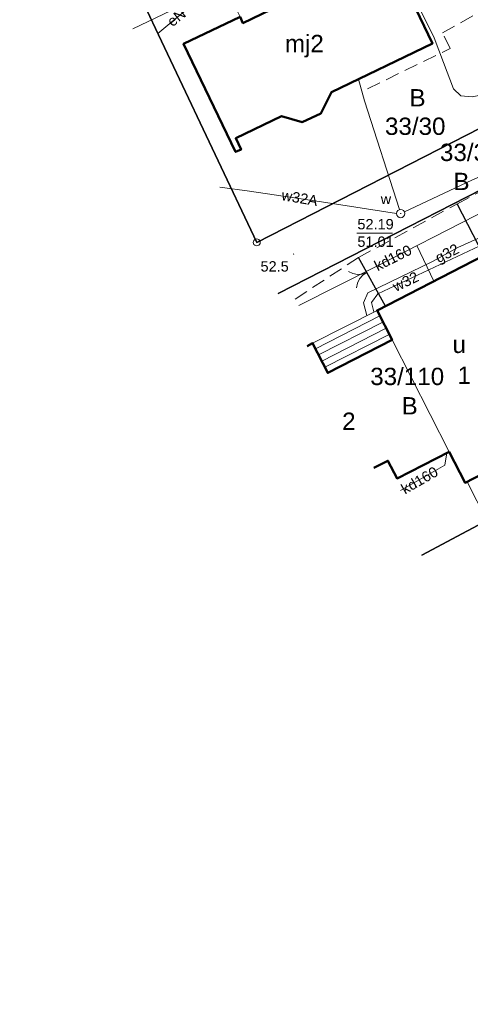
# Model space of a CAD drawing. Header units: metres. Extents: x 0 to 5465380, y 0 to 5925815.
# Tile 1 of 141: x 5463677 to 5463709, y 5925415 to 5925486. Entities that reach past the tile are written whole.
import ezdxf
from ezdxf.enums import TextEntityAlignment as Align

# ---------------------------------------------------------------- set-up
doc = ezdxf.new("R2010")
doc.units = ezdxf.units.M
doc.linetypes.add('PRZER1-1', pattern=[2, 1, -1])
doc.linetypes.add('PRZER2-1', pattern=[3, 2, -1])
doc.layers.add('$DR - wymiary', color=7, linetype='Continuous')
doc.layers.add('$DR - zał. mapa', color=250, linetype='Continuous', lineweight=0)
for name, color, linetype, lineweight, true_color in [('CC_Chodnik', 7, 'PRZER2-1', 18, 0x0a0909), ('CC_Energetyka', 1, 'Continuous', 18, 0xff0000), ('CC_Gaz', 7, 'Continuous', 18, 0xbfbf00), ('CC_Inne', 7, 'Continuous', 18, 0x0a0909), ('CC_Kanalizacja', 7, 'Continuous', 18, 0x803300), ('CC_Krawężnik', 7, 'Continuous', 25, 0x0a0909), ('CC_Punkt wysokościowy', 7, 'Continuous', 18, 0x0a0909), ('CC_Woda', 5, 'Continuous', 18, 0x0000ff), ('EGBB01', 7, 'Continuous', 50, 0x0a0909), ('EGBB01_O', 7, 'Continuous', 50, 0x0a0909), ('EGBC03', 7, 'Continuous', 18, 0x0a0909), ('EGBC03_O', 7, 'Continuous', 18, 0x0a0909), ('EGBD03', 7, 'Continuous', 18, 0x008000), ('EGBD03_O', 7, 'Continuous', 18, 0x008000), ('EGBP04', 7, 'Continuous', 18, 0x008000), ('EGBS10', 7, 'Continuous', 18, 0x0a0909), ('EGBU01', 7, 'PRZER1-1', 18, 0x008000), ('EGBU01_O', 7, 'PRZER1-1', 18, 0x008000)]:
    doc.layers.add(name, color=color, linetype=linetype, lineweight=lineweight, true_color=true_color)
doc.styles.add('Arial', font='arial.ttf')
doc.styles.add('ARIAL 2', font='ARIALN.TTF')
doc.styles.add('GEO-INFO', font='arial.ttf')
doc.dimstyles.new('LINIOWY', dxfattribs={"dimtxt": 0.7, "dimasz": 0.3, "dimexe": 0.3, "dimexo": 0, "dimgap": 0.2, "dimtad": 1, "dimzin": 9, "dimdsep": 46, "dimtxsty": 'ARIAL 2', "dimblk": 'OBLIQUE', "dimcen": 0, "dimdle": 0.2, "dimclrd": 7, "dimclre": 7, "dimclrt": 1, "dimadec": 0, "dimazin": 0, "dimtfac": 1, "dimtofl": 0, "dimtmove": 1, "dimatfit": 3, "dimldrblk": 'OBLIQUE', "dimfxl": 0.3, "dimfxlon": 1, "dimtolj": 1, "dimtzin": 1, "dimarcsym": 0})

# ---------------------------------------------------------------- blocks, each defined once
blk = doc.blocks.new('EPPGS')
at = {"color": 0}
blk.add_lwpolyline([(0, 0.5), (0.154508, 0.475528), (0.293893, 0.404508), (0.404508, 0.293893), (0.475528, 0.154508), (0.5, 0), (0.475528, -0.154508), (0.404508, -0.293893), (0.293893, -0.404508), (0.154508, -0.475528), (0, -0.5), (-0.154508, -0.475528), (-0.293893, -0.404508), (-0.404508, -0.293893), (-0.475528, -0.154508), (-0.5, 0), (-0.475528, 0.154508), (-0.404508, 0.293893), (-0.293893, 0.404508), (-0.154508, 0.475528)], close=True, dxfattribs=at)
blk = doc.blocks.new('Bramka')
at = {"color": 18, "true_color": 0x0a0909}
for p, q in [((-0.688, 1.143), (-0.408, 0.936)), ((-0.408, 0.936), (-0.191, 0.664)), ((0.167, 0.67), (0.373, 0.95)), ((0.373, 0.95), (0.646, 1.167)), ((-0.191, 0.664), (-0.052, 0.344)), ((-0.052, 0.344), (0, 0)), ((0, 0), (0.039, 0.346)), ((0.039, 0.346), (0.167, 0.67))]:
    blk.add_line(p, q, dxfattribs=at)
blk = doc.blocks.new('GK.6640.1913.2022 szara')
at = {"layer": 'CC_Punkt wysokościowy'}
blk.add_hatch(color=252, dxfattribs=at).paths.add_polyline_path([(5463696.35, 5925469.51, 1), (5463696.26, 5925469.51, 1)])
at = {"layer": 'CC_Woda'}
blk.add_hatch(color=252, dxfattribs=at).paths.add_polyline_path([(5463703.994, 5925472.438), (5463703.995, 5925472.427), (5463704, 5925472.416), (5463704.007, 5925472.407), (5463704.016, 5925472.399), (5463704.027, 5925472.395), (5463704.039, 5925472.393), (5463704.05, 5925472.395), (5463704.061, 5925472.399), (5463704.07, 5925472.407), (5463704.078, 5925472.416), (5463704.082, 5925472.427), (5463704.084, 5925472.438), (5463704.082, 5925472.45), (5463704.078, 5925472.461), (5463704.07, 5925472.47), (5463704.061, 5925472.477), (5463704.05, 5925472.482), (5463704.039, 5925472.483), (5463704.027, 5925472.482), (5463704.016, 5925472.477), (5463704.007, 5925472.47), (5463704, 5925472.461), (5463703.995, 5925472.45)])
at = {"layer": 'CC_Chodnik', "color": 252, "ltscale": 0.5}
for points in [[(5463701.644, 5925481.448), (5463707.62, 5925484.372), (5463707.06, 5925485.493), (5463711.303, 5925487.871)], [(5463696.413, 5925466.259), (5463700.991, 5925469.251), (5463708.098, 5925473.123), (5463715.16, 5925476.873)]]:
    blk.add_lwpolyline(points, dxfattribs=at)
at = {"layer": 'CC_Energetyka', "color": 252}
blk.add_lwpolyline([(5463712.667, 5925481.662), (5463712.246, 5925481.502), (5463709.212, 5925480.866), (5463708.378, 5925480.945), (5463707.856, 5925481.453), (5463707.131, 5925483.35), (5463706.446, 5925485.141), (5463702.964, 5925492.217), (5463702.362, 5925492.681), (5463701.685, 5925492.714), (5463697.328, 5925491.281), (5463694.323, 5925490.018), (5463690.506, 5925488.103), (5463689.189, 5925487.343), (5463688.382, 5925487.025), (5463686.502, 5925485.449)], dxfattribs=at)
at = {"layer": 'CC_Gaz', "color": 252}
for points in [[(5463696.332, 5925491.385), (5463684.686, 5925485.777)], [(5463701.582, 5925465.058), (5463701.341, 5925465.99), (5463701.658, 5925466.707), (5463706.329, 5925468.972), (5463708.156, 5925469.971), (5463710.79, 5925471.171), (5463711.429, 5925470.988), (5463714.546, 5925466.071), (5463718.493, 5925459.998), (5463719.542, 5925458.481), (5463720.116, 5925457.582), (5463720.82, 5925457.373), (5463722.732, 5925458.318)]]:
    blk.add_lwpolyline(points, dxfattribs=at)
at = {"layer": 'CC_Inne', "color": 252}
blk.add_lwpolyline([(5463708.849, 5925453.058), (5463710.252, 5925450.242)], dxfattribs=at)
at = {"layer": 'CC_Kanalizacja', "color": 252}
for points in [[(5463696.674, 5925465.784), (5463702.304, 5925468.641), (5463709.463, 5925472.284), (5463711.765, 5925473.46), (5463712.49, 5925472.23), (5463713.158, 5925472.645), (5463714.542, 5925470.666), (5463712.811, 5925469.702), (5463711.589, 5925471.682), (5463712.49, 5925472.23)], [(5463706.424, 5925467.54), (5463705.213, 5925470.121)], [(5463707.368, 5925455.132), (5463707.218, 5925454.259), (5463704.027, 5925452.426)]]:
    blk.add_lwpolyline(points, dxfattribs=at)
at = {"layer": 'CC_Krawężnik', "color": 252}
for points in [[(5463710.05, 5925469.4), (5463708.107, 5925473.128)], [(5463702.941, 5925465.753), (5463700.991, 5925469.251)]]:
    blk.add_lwpolyline(points, dxfattribs=at)
at = {"layer": 'CC_Woda', "color": 252}
for points in [[(5463723.523, 5925483.958), (5463723.699, 5925483.514), (5463718.2, 5925479.254), (5463715.865, 5925477.632), (5463712.986, 5925476.524), (5463709.166, 5925474.856), (5463704.317, 5925472.549)], [(5463703.959, 5925472.728), (5463701.437, 5925480.588), (5463700.993, 5925482.154)], [(5463690.971, 5925474.333), (5463693.108, 5925474.054), (5463698.625, 5925473.228), (5463703.739, 5925472.436)], [(5463719.367, 5925457.948), (5463718.857, 5925458.025), (5463714.491, 5925464.904), (5463711.011, 5925470.409), (5463710.572, 5925470.495), (5463702.396, 5925466.622), (5463701.92, 5925466.016), (5463702.11, 5925465.328)]]:
    blk.add_lwpolyline(points, dxfattribs=at)
at = {"layer": 'CC_Woda', "color": 252, "linetype": 'Continuous', "lineweight": 5, "flags": 128}
blk.add_lwpolyline([(5463700.867, 5925471.025), (5463703.442, 5925471.025)], dxfattribs=at)
at = {"layer": 'CC_Woda', "color": 252}
blk.add_circle((5463704.039, 5925472.438), 0.3, dxfattribs=at)
at = {"layer": 'EGBB01', "color": 252, "linetype": 'Continuous', "lineweight": 50}
blk.add_lwpolyline([(5463703, 5925491.7), (5463706.33, 5925484.72), (5463699.031, 5925481.211), (5463698.274, 5925479.668), (5463696.921, 5925479.04), (5463695.419, 5925479.468), (5463692.122, 5925477.874), (5463692.505, 5925477.054), (5463692.119, 5925476.893), (5463688.358, 5925484.711), (5463692.436, 5925486.657), (5463692.648, 5925486.203), (5463695.383, 5925487.511), (5463695.17, 5925487.965)], close=True, dxfattribs=at)
for points in [[(5463697.272, 5925462.861), (5463697.67, 5925463.06), (5463698.77, 5925460.92), (5463703.42, 5925463.31), (5463702.33, 5925465.44), (5463710.05, 5925469.4)], [(5463710.05, 5925469.4), (5463716.41, 5925456.98), (5463708.69, 5925452.98), (5463707.54, 5925455.22), (5463703.78, 5925453.3), (5463703.12, 5925454.57), (5463702.107, 5925454.057)]]:
    blk.add_lwpolyline(points, dxfattribs=at)
at = {"layer": 'EGBC03', "color": 252, "linetype": 'Continuous', "lineweight": 18}
blk.add_lwpolyline([(5463707.54, 5925455.22), (5463703.42, 5925463.31), (5463702.33, 5925465.44), (5463710.05, 5925469.4), (5463716.41, 5925456.98), (5463708.69, 5925452.98)], close=True, dxfattribs=at)
for points in [[(5463697.272, 5925462.861), (5463697.67, 5925463.06), (5463698.77, 5925460.92), (5463703.42, 5925463.31)], [(5463703.42, 5925463.31), (5463707.54, 5925455.22), (5463703.78, 5925453.3), (5463703.12, 5925454.57), (5463702.107, 5925454.057)]]:
    blk.add_lwpolyline(points, dxfattribs=at)
at = {"layer": 'EGBD03', "color": 52, "linetype": 'Continuous', "lineweight": 30}
blk.add_lwpolyline([(5463713.822, 5925480.688), (5463707.21, 5925499.542), (5463684.614, 5925489.438), (5463693.644, 5925470.353)], close=True, dxfattribs=at)
for points in [[(5463693.644, 5925470.353), (5463684.614, 5925489.438), (5463683.077, 5925488.706)], [(5463695.19, 5925466.652), (5463715.16, 5925476.873), (5463713.822, 5925480.688), (5463693.644, 5925470.353)], [(5463715.16, 5925476.873), (5463695.19, 5925466.652)], [(5463705.575, 5925447.743), (5463724.991, 5925458.114), (5463719.382, 5925467.421), (5463715.16, 5925476.873)], [(5463724.991, 5925458.114), (5463705.575, 5925447.743)]]:
    blk.add_lwpolyline(points, dxfattribs=at)
at = {"layer": 'EGBS10', "color": 252, "linetype": 'Continuous', "lineweight": 18}
for points in [[(5463694.38, 5925489.58), (5463691.66, 5925488.26), (5463692.436, 5925486.657), (5463692.648, 5925486.203), (5463695.383, 5925487.511), (5463695.17, 5925487.965)], [(5463702.33, 5925465.44), (5463703.42, 5925463.31), (5463698.77, 5925460.92), (5463697.67, 5925463.06)]]:
    blk.add_lwpolyline(points, close=True, dxfattribs=at)
at = {"layer": 'EGBS10', "color": 252, "linetype": 'Continuous', "lineweight": 18, "flags": 128}
for points in [[(5463702.533, 5925465.043), (5463697.876, 5925462.659)], [(5463702.761, 5925464.598), (5463698.105, 5925462.215)], [(5463702.989, 5925464.152), (5463698.333, 5925461.77)], [(5463703.217, 5925463.707), (5463698.562, 5925461.325)]]:
    blk.add_lwpolyline(points, dxfattribs=at)
at = {"layer": 'EGBU01', "color": 252, "linetype": 'PRZER1-1', "ltscale": 0.5}
for points in [[(5463724.991, 5925458.114), (5463719.382, 5925467.421), (5463715.16, 5925476.873), (5463695.19, 5925466.652)], [(5463695.19, 5925466.652), (5463715.16, 5925476.873)]]:
    blk.add_lwpolyline(points, dxfattribs=at)
at = {"color": 252, "rotation": 115.4304380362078}
blk.add_blockref('Bramka', (5463701.59, 5925468.176), dxfattribs=at)
at = {"layer": 'EGBP04', "color": 252, "lineweight": 18, "xscale": 0.5, "yscale": 0.5}
blk.add_blockref('EPPGS', (5463693.644, 5925470.353), dxfattribs=at)
at = {"layer": 'CC_Energetyka', "color": 252, "lineweight": 0, "style": 'Arial'}
blk.add_text('eN', height=0.75, rotation=38.57846, dxfattribs=at).set_placement((5463687.845, 5925486.604), align=Align.MIDDLE)
at = {"layer": 'CC_Gaz', "color": 252, "lineweight": 0, "style": 'Arial'}
blk.add_text('g32', height=0.75, rotation=26.6797, dxfattribs=at).set_placement((5463707.438, 5925469.473), align=Align.MIDDLE)
at = {"layer": 'CC_Kanalizacja', "color": 252, "lineweight": 0, "style": 'Arial'}
for rotation, p in [(26.66176, (5463703.474, 5925469.25)), (29.9961, (5463705.393, 5925453.173))]:
    blk.add_text('kd160', height=0.75, rotation=rotation, dxfattribs=at).set_placement(p, align=Align.MIDDLE)
at = {"layer": 'CC_Punkt wysokościowy', "color": 252, "lineweight": 0, "style": 'Arial'}
blk.add_text('52.5', height=0.75, dxfattribs=at).set_placement((5463693.914, 5925468.243))
at = {"layer": 'CC_Woda', "color": 252, "lineweight": 0, "style": 'Arial'}
for s, rotation, p in [('w32A', 350.38, (5463696.746, 5925473.562)), ('w32', 25.78307, (5463704.395, 5925467.52))]:
    blk.add_text(s, height=0.75, rotation=rotation, dxfattribs=at).set_placement(p, align=Align.MIDDLE)
blk.add_text('w', height=0.75, dxfattribs=at).set_placement((5463703.353, 5925473.116), align=Align.RIGHT)
for s, p in [('52.19', (5463702.223, 5925471.668)), ('51.01', (5463702.223, 5925470.404))]:
    blk.add_text(s, height=0.75, dxfattribs=at).set_placement(p, align=Align.MIDDLE)
at = {"layer": 'EGBB01_O', "color": 252, "linetype": 'Continuous', "lineweight": 0, "style": 'GEO-INFO'}
blk.add_text('mj2', height=1.25, dxfattribs=at).set_placement((5463695.674, 5925485.348, 10.8), align=Align.TOP_LEFT)
blk.add_text('u', height=1.25, dxfattribs=at).set_placement((5463708.267, 5925462.975, 10.8), align=Align.MIDDLE)
at = {"layer": 'EGBC03_O', "color": 252, "linetype": 'Continuous', "lineweight": 0, "style": 'GEO-INFO'}
for s, p in [('1', (5463708.632, 5925460.754, 10.8)), ('2', (5463700.295, 5925457.437, 10.8))]:
    blk.add_text(s, height=1.25, dxfattribs=at).set_placement(p, align=Align.MIDDLE)
at = {"layer": 'EGBD03_O', "color": 7, "linetype": 'Continuous', "lineweight": 0, "style": 'GEO-INFO'}
for s, p in [('33/30', (5463705.09, 5925478.77, 10.8)), ('33/31', (5463709.06, 5925476.883, 10.8)), ('33/110', (5463704.509, 5925460.689, 10.8))]:
    blk.add_text(s, height=1.25, dxfattribs=at).set_placement(p, align=Align.MIDDLE)
at = {"layer": 'EGBU01_O', "color": 7, "linetype": 'Continuous', "lineweight": 0, "style": 'GEO-INFO'}
for p in [(5463705.255, 5925480.802, 10.8), (5463708.43, 5925474.758, 10.8), (5463704.687, 5925458.542, 10.8)]:
    blk.add_text('B', height=1.25, dxfattribs=at).set_placement(p, align=Align.MIDDLE)
blk = doc.blocks.new('*D131')
at = {"layer": '$DR - wymiary', "color": 7, "lineweight": -2, "transparency": 16777216}
blk.add_line((5463959.894, 5925488.241), (5463954.256, 5925488.241), dxfattribs=at)
at = {"layer": 'Defpoints', "color": 0, "transparency": 16777216}
for p in [(5463958.621, 5925488.241), (5463959.894, 5925488.241), (0, 0)]:
    blk.add_point(p, dxfattribs=at)
at = {"layer": '$DR - wymiary', "color": 1, "transparency": 16777216, "insert": (5463956.339, 5925488.798), "char_height": 0.7, "attachment_point": 5, "style": 'ARIAL 2'}
blk.add_mtext('\\A1;5925488.24', dxfattribs=at)
blk = doc.blocks.new('_OBLIQUE')
at = {"color": 0, "linetype": 'ByBlock'}
blk.add_line((-0.5, -0.5), (0.5, 0.5), dxfattribs=at)
blk = doc.blocks.new('*D132')
at = {"layer": '$DR - wymiary', "color": 7, "lineweight": -2, "transparency": 16777216}
blk.add_line((5463959.894, 5925488.241), (5463959.894, 5925483.017), dxfattribs=at)
at = {"layer": 'Defpoints', "color": 0, "transparency": 16777216}
for p in [(5463959.894, 5925488.241), (5463959.894, 5925487.385), (0, 0)]:
    blk.add_point(p, dxfattribs=at)
at = {"layer": '$DR - wymiary', "color": 1, "transparency": 16777216, "insert": (5463959.337, 5925485.101), "char_height": 0.7, "attachment_point": 5, "rotation": 90, "style": 'ARIAL 2'}
blk.add_mtext('\\A1;5463959.89', dxfattribs=at)
blk = doc.blocks.new('*D133')
at = {"layer": '$DR - wymiary', "color": 7, "lineweight": -2, "transparency": 16777216}
for p, q in [((5463958.17, 5925515.873), (5463958.986, 5925515.873)), ((5463958.986, 5925515.873), (5463959.586, 5925514.871)), ((5463959.586, 5925514.871), (5463964.552, 5925514.871))]:
    blk.add_line(p, q, dxfattribs=at)
at = {"layer": 'Defpoints', "color": 0, "transparency": 16777216}
for p in [(5463958.17, 5925515.873), (5463960.186, 5925514.871), (0, 0)]:
    blk.add_point(p, dxfattribs=at)
at = {"layer": '$DR - wymiary', "color": 1, "transparency": 16777216, "insert": (5463962.469, 5925515.428), "char_height": 0.7, "attachment_point": 5, "style": 'ARIAL 2'}
blk.add_mtext('\\A1;5925515.87', dxfattribs=at)
blk = doc.blocks.new('*D134')
at = {"layer": '$DR - wymiary', "color": 7, "lineweight": -2, "transparency": 16777216}
for p, q in [((5463958.17, 5925515.873), (5463958.17, 5925515.181)), ((5463958.17, 5925515.181), (5463956.957, 5925514.581)), ((5463956.957, 5925514.581), (5463956.957, 5925509.614))]:
    blk.add_line(p, q, dxfattribs=at)
at = {"layer": 'Defpoints', "color": 0, "transparency": 16777216}
for p in [(5463958.17, 5925515.873), (5463956.957, 5925513.981), (0, 0)]:
    blk.add_point(p, dxfattribs=at)
at = {"layer": '$DR - wymiary', "color": 1, "transparency": 16777216, "insert": (5463956.399, 5925511.698), "char_height": 0.7, "attachment_point": 5, "rotation": 90, "style": 'ARIAL 2'}
blk.add_mtext('\\A1;5463958.17', dxfattribs=at)
blk = doc.blocks.new('*D135')
at = {"layer": '$DR - wymiary', "color": 7, "lineweight": -2, "transparency": 16777216}
for p, q in [((5463954.935, 5925543.267), (5463950.079, 5925543.267)), ((5463955.535, 5925542.11), (5463954.935, 5925543.267)), ((5463956.528, 5925542.11), (5463955.535, 5925542.11))]:
    blk.add_line(p, q, dxfattribs=at)
at = {"layer": 'Defpoints', "color": 0, "transparency": 16777216}
for p in [(5463954.335, 5925543.267), (5463956.528, 5925542.11), (0, 0)]:
    blk.add_point(p, dxfattribs=at)
at = {"layer": '$DR - wymiary', "color": 1, "transparency": 16777216, "insert": (5463952.107, 5925543.825), "char_height": 0.7, "attachment_point": 5, "style": 'ARIAL 2'}
blk.add_mtext('\\A1;5925542.11', dxfattribs=at)
blk = doc.blocks.new('*D136')
at = {"layer": '$DR - wymiary', "color": 7, "lineweight": -2, "transparency": 16777216}
blk.add_line((5463956.528, 5925542.11), (5463956.528, 5925536.093), dxfattribs=at)
at = {"layer": 'Defpoints', "color": 0, "transparency": 16777216}
for p in [(5463956.528, 5925542.11), (5463956.528, 5925540.459), (0, 0)]:
    blk.add_point(p, dxfattribs=at)
at = {"layer": '$DR - wymiary', "color": 1, "transparency": 16777216, "insert": (5463955.971, 5925538.176), "char_height": 0.7, "attachment_point": 5, "rotation": 90, "style": 'ARIAL 2'}
blk.add_mtext('\\A1;5463956.53', dxfattribs=at)
blk = doc.blocks.new('*D137')
at = {"layer": '$DR - wymiary', "color": 7, "lineweight": -2, "transparency": 16777216}
blk.add_line((5463958.724, 5925585.382), (5463964.93, 5925585.382), dxfattribs=at)
at = {"layer": 'Defpoints', "color": 0, "transparency": 16777216}
for p in [(5463958.724, 5925585.382), (5463960.561, 5925585.382), (0, 0)]:
    blk.add_point(p, dxfattribs=at)
at = {"layer": '$DR - wymiary', "color": 1, "transparency": 16777216, "insert": (5463962.845, 5925585.94), "char_height": 0.7, "attachment_point": 5, "style": 'ARIAL 2'}
blk.add_mtext('\\A1;5925585.38', dxfattribs=at)
blk = doc.blocks.new('*D138')
at = {"layer": '$DR - wymiary', "color": 7, "lineweight": -2, "transparency": 16777216}
blk.add_line((5463958.724, 5925585.382), (5463958.724, 5925592.131), dxfattribs=at)
at = {"layer": 'Defpoints', "color": 0, "transparency": 16777216}
for p in [(5463958.724, 5925587.769), (5463958.724, 5925585.382), (0, 0)]:
    blk.add_point(p, dxfattribs=at)
at = {"layer": '$DR - wymiary', "color": 1, "transparency": 16777216, "insert": (5463958.166, 5925590.05), "char_height": 0.7, "attachment_point": 5, "rotation": 90, "style": 'ARIAL 2'}
blk.add_mtext('\\A1;5463958.72', dxfattribs=at)
blk = doc.blocks.new('*D139')
at = {"layer": '$DR - wymiary', "color": 7, "lineweight": -2, "transparency": 16777216}
blk.add_line((5463922.753, 5925589.968), (5463916.372, 5925589.968), dxfattribs=at)
at = {"layer": 'Defpoints', "color": 0, "transparency": 16777216}
for p in [(5463920.738, 5925589.968), (5463922.753, 5925589.968), (0, 0)]:
    blk.add_point(p, dxfattribs=at)
at = {"layer": '$DR - wymiary', "color": 1, "transparency": 16777216, "insert": (5463918.455, 5925590.526), "char_height": 0.7, "attachment_point": 5, "style": 'ARIAL 2'}
blk.add_mtext('\\A1;5925589.97', dxfattribs=at)
blk = doc.blocks.new('*D140')
at = {"layer": '$DR - wymiary', "color": 7, "lineweight": -2, "transparency": 16777216}
blk.add_line((5463922.753, 5925589.968), (5463922.753, 5925583.407), dxfattribs=at)
at = {"layer": 'Defpoints', "color": 0, "transparency": 16777216}
for p in [(5463922.753, 5925589.968), (5463922.753, 5925587.778), (0, 0)]:
    blk.add_point(p, dxfattribs=at)
at = {"layer": '$DR - wymiary', "color": 1, "transparency": 16777216, "insert": (5463922.195, 5925585.493), "char_height": 0.7, "attachment_point": 5, "rotation": 90, "style": 'ARIAL 2'}
blk.add_mtext('\\A1;5463922.75', dxfattribs=at)
blk = doc.blocks.new('*D141')
at = {"layer": '$DR - wymiary', "color": 7, "lineweight": -2, "transparency": 16777216}
blk.add_line((5463902.252, 5925579.937), (5463902.252, 5925574.012), dxfattribs=at)
at = {"layer": 'Defpoints', "color": 0, "transparency": 16777216}
for p in [(5463902.252, 5925579.937), (5463902.252, 5925578.383), (0, 0)]:
    blk.add_point(p, dxfattribs=at)
at = {"layer": '$DR - wymiary', "color": 1, "transparency": 16777216, "insert": (5463901.695, 5925576.097), "char_height": 0.7, "attachment_point": 5, "rotation": 90, "style": 'ARIAL 2'}
blk.add_mtext('\\A1;5463902.25', dxfattribs=at)
blk = doc.blocks.new('*D142')
at = {"layer": '$DR - wymiary', "color": 7, "lineweight": -2, "transparency": 16777216}
blk.add_line((5463902.252, 5925579.937), (5463895.575, 5925579.937), dxfattribs=at)
at = {"layer": 'Defpoints', "color": 0, "transparency": 16777216}
for p in [(5463899.94, 5925579.937), (5463902.252, 5925579.937), (0, 0)]:
    blk.add_point(p, dxfattribs=at)
at = {"layer": '$DR - wymiary', "color": 1, "transparency": 16777216, "insert": (5463897.658, 5925580.495), "char_height": 0.7, "attachment_point": 5, "style": 'ARIAL 2'}
blk.add_mtext('\\A1;5925579.94', dxfattribs=at)

msp = doc.modelspace()

# ---------------------------------------------------------------- block references
at = {"layer": '$DR - zał. mapa'}
msp.add_blockref('GK.6640.1913.2022 szara', (0, 0), dxfattribs=at)

# ---------------------------------------------------------------- dimensions: what is measured, and where the dimension line sits
at = {"layer": '$DR - wymiary'}
for feature_location, offset, dtype, picture, middle in [((5463958.723835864, 5925585.382389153), (0, 2.386563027), 1, '*D138', (5463958.166434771, 5925590.050091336)), ((5463922.752579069, 5925589.968201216), (-2.014375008, 0), 0, '*D139', (5463918.454916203, 5925590.525602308)), ((5463922.752579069, 5925589.968201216), (0, -2.189729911), 1, '*D140', (5463922.195177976, 5925585.492795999)), ((5463958.723835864, 5925585.382389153), (1.837338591, 0), 0, '*D137', (5463962.845417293, 5925585.939790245)), ((5463902.252050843, 5925579.937465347), (-2.31189099, 0), 0, '*D142', (5463897.657588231, 5925580.494866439)), ((5463902.252050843, 5925579.937465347), (0, -1.554438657), 1, '*D141', (5463901.69464975, 5925576.097351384)), ((5463956.528263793, 5925542.110286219), (-2.192780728, 1.156967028), 0, '*D135', (5463952.107345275, 5925543.824654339)), ((5463956.528263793, 5925542.110286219), (0, -1.650806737), 1, '*D136', (5463955.970862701, 5925538.176191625)), ((5463958.170207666, 5925515.87264403), (2.015391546, -1.001881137), 0, '*D133', (5463962.46888707, 5925515.428163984)), ((5463958.170207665, 5925515.87264403), (-1.21356488, -1.891758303), 1, '*D134', (5463956.399241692, 5925511.69759787)), ((5463959.894026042, 5925488.240506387), (-1.27264381, 0), 0, '*D131', (5463956.338810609, 5925488.797907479)), ((5463959.894026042, 5925488.240506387), (0, -0.855455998), 1, '*D132', (5463959.336624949, 5925485.100807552))]:
    dim = msp.add_ordinate_dim(feature_location=feature_location, offset=offset, dtype=dtype, origin=(0, 0), dimstyle='LINIOWY', override={"dimfxlon": 0}, dxfattribs=at)
    dim.commit()
    dim.dimension.update_dxf_attribs({"geometry": picture, "text_midpoint": middle})

doc.saveas('drawing.dxf')
